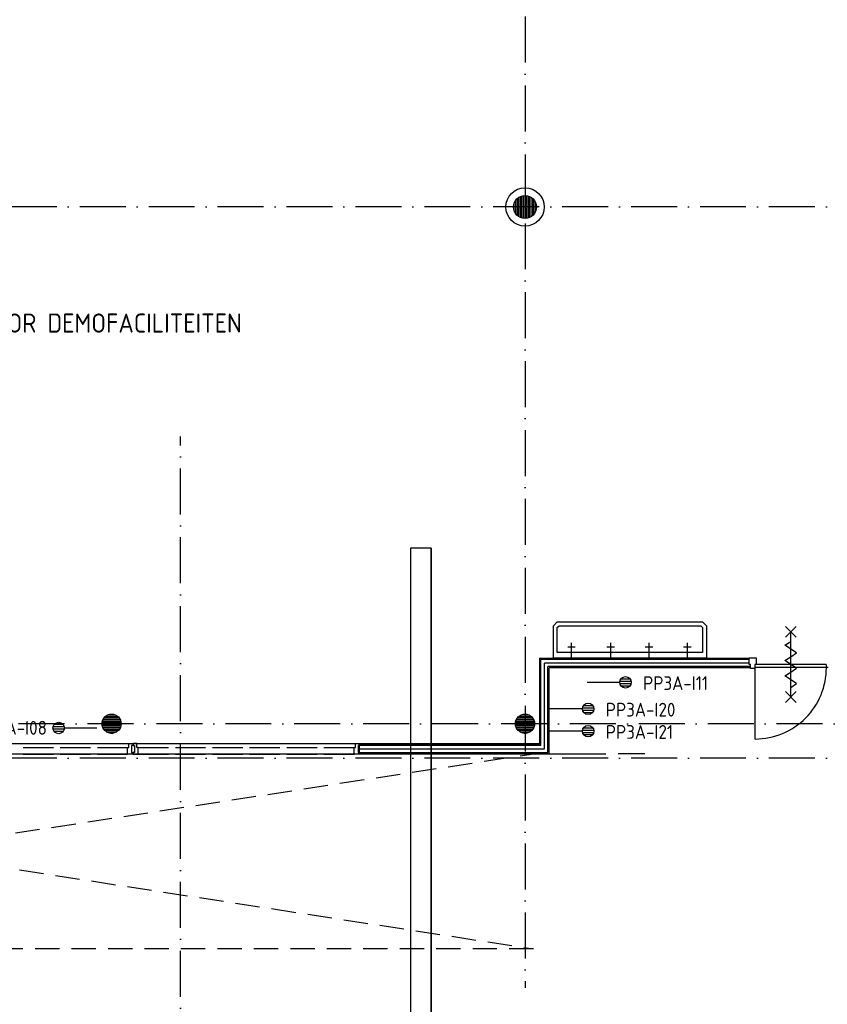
# Model space of a CAD drawing. Header units: millimetres. Extents: x 90707 to 450385, y -1262 to 949019.
# Tile 26 of 60: x 150446 to 160994, y 38393 to 51254. Entities that reach past the tile are written whole.
import ezdxf
from ezdxf.enums import TextEntityAlignment as Align

# ---------------------------------------------------------------- set-up
doc = ezdxf.new("R2010")
doc.units = ezdxf.units.MM
doc.header["$LTSCALE"] = 100
doc.linetypes.add('DASHDOT', pattern=[9, 6, -1.5, 0, -1.5])
doc.linetypes.add('HIDDEN2', pattern=[4.7625, 3.175, -1.5875])
doc.layers.get('0').update_dxf_attribs({"linetype": 'CONTINUOUS'})
for name, color, linetype in [('AL$7----_STRAMIEN', 1, 'DASHDOT'), ('AL$8----_HULPKOLOM', 2, 'CONTINUOUS'), ('AL$8----_HULPLIJNEN', 2, 'CONTINUOUS'), ('AL22----_BINNENWAND', 7, 'CONTINUOUS'), ('AL28----_KONSTRUKTIE', 3, 'CONTINUOUS'), ('AL32----_BINNENKOZ', 7, 'CONTINUOUS'), ('AL32----_DRAAIRICHTING', 1, 'CONTINUOUS'), ('AL65----_BEVEILIGING', 7, 'CONTINUOUS'), ('AL74----_INRSANITAIR', 7, 'CONTINUOUS'), ('ALL-----_REFLIJNEN', 8, 'CONTINUOUS'), ('ALXAA---_GEWBETON', 12, 'CONTINUOUS'), ('EB6441--_ATTRIB', 2, 'CONTINUOUS'), ('EL6441--_DATACOM', 3, 'CONTINUOUS'), ('KABELGOOT', 8, 'CONTINUOUS'), ('VOLGNUMMER', 7, 'CONTINUOUS')]:
    doc.layers.add(name, color=color, linetype=linetype)
doc.styles.add('1_8', font='ISO', dxfattribs={"height": 1.8})
doc.styles.add('2_0', font='iso', dxfattribs={"height": 200})
doc.styles.get("Standard").update_dxf_attribs({"font": 'iso.shx'})

# ---------------------------------------------------------------- blocks, each defined once
blk = doc.blocks.new('ES4X2')
for p, q in [((-0.45, 1.4), (-0.45, 2.6)), ((-0.15, 1.27), (-0.15, 2.73)), ((0.15, 1.27), (0.15, 2.73)), ((0.45, 1.4), (0.45, 2.6)), ((0, 1.25), (0, -3))]:
    blk.add_line(p, q)
blk.add_circle((0, 2), 0.75)
at = {"style": '1_8', "flags": 8}
for tag, p in [('NUMMER', (1.25, 3.5)), ('CODE', (-1.25, 3.5))]:
    blk.add_attdef(tag, text='', height=1.8, rotation=90, dxfattribs=at).set_placement(p, align=Align.MIDDLE_LEFT)
blk.add_attdef('M_CODE', text='', height=1.8, dxfattribs=at).set_placement((0, 0), align=Align.MIDDLE_CENTER)
blk = doc.blocks.new('EH100000')
at = {"linetype": 'ByBlock'}
for p, q in [((1, 0.5), (0, 0.5)), ((1, 0.5, 1), (0, 0.5, 1)), ((0, -0.5, 1), (1, -0.5, 1)), ((1, -0.5), (0, -0.5))]:
    blk.add_line(p, q, dxfattribs=at)
at = {"linetype": 'ByBlock', "invisible_edges": 15}
for points in [[(1, -0.5), (0, -0.5), (0, 0.5), (1, 0.5)], [(0, 0.5), (1, 0.5), (1, 0.5, 1), (0, 0.5, 1)], [(0, -0.5, 1), (1, -0.5, 1), (1, -0.5), (0, -0.5)]]:
    blk.add_3dface(points, dxfattribs=at)
at = {"linetype": 'ByBlock', "style": '2_0', "flags": 8}
blk.add_attdef('FUNCTIE', text='', height=0.5, dxfattribs=at).set_placement((0.5, 0), align=Align.MIDDLE)
at = {"linetype": 'ByBlock', "flags": 9}
blk.add_attdef('SCHOT', text='', height=0.5, dxfattribs=at).set_placement((0.5, 0), align=Align.MIDDLE)
blk = doc.blocks.new('EH100005')
blk.add_lwpolyline([(-1, -0.5), (0, -0.5), (0, 0.5), (-1, 0.5)])
at = {"style": '2_0', "flags": 9}
blk.add_attdef('HULPSTUK', text='', height=0.5, dxfattribs=at).set_placement((0, 0), align=Align.MIDDLE)
blk = doc.blocks.new('A$Cca306792')
at = {"layer": 'AL$7----_STRAMIEN', "color": 1}
for points in [[(65928, 78659), (65928, 39870)], [(146222, 50070), (3931, 50070)], [(135522, 43320), (3452, 43320)], [(146222, 42870), (2867, 42870)]]:
    blk.add_lwpolyline(points, dxfattribs=at)
at = {"layer": 'AL$7----_STRAMIEN'}
blk.add_lwpolyline([(61428, 5550), (61428, 47073)], dxfattribs=at)
at = {"layer": 'AL$8----_HULPKOLOM', "color": 8}
blk.add_circle((65928, 50070), 250, dxfattribs=at)
at = {"layer": 'AL$8----_HULPLIJNEN', "color": 8}
for p, q in [((28917, 43060), (66118, 43060)), ((48945, 42928), (66983, 42928)), ((67491, 42928), (67144, 42928))]:
    blk.add_line(p, q, dxfattribs=at)
at = {"layer": 'AL22----_BINNENWAND', "color": 8}
for p, q in [((66118, 44175), (66118, 43053)), ((66118, 44175), (68851, 44175)), ((66243, 42928), (66243, 44050)), ((68870, 44050), (66243, 44050)), ((66118, 43053), (63763, 43053)), ((63763, 43053), (63763, 42928)), ((63763, 42928), (64348, 42928))]:
    blk.add_line(p, q, dxfattribs=at)
at = {"layer": 'AL22----_BINNENWAND', "color": 8, "linetype": 'Continuous'}
for p, q in [((66133, 43038), (66133, 44160)), ((68851, 44160), (66133, 44160)), ((66228, 42943), (66228, 44065)), ((68870, 44065), (66228, 44065)), ((63763, 43038), (66133, 43038)), ((63763, 42943), (66228, 42943))]:
    blk.add_line(p, q, dxfattribs=at)
at = {"layer": 'AL28----_KONSTRUKTIE', "color": 8}
for centre, radius in [((65928, 50070), 150), ((60528, 43320), 125), ((65928, 43320), 125), ((65928, 43320), 125)]:
    blk.add_circle(centre, radius, dxfattribs=at)
at = {"layer": 'AL32----_BINNENKOZ', "color": 8}
for p, q in [((68855, 44094), (68855, 44182)), ((68855, 44182), (68945, 44182)), ((68945, 44182), (68945, 44094)), ((68872, 44094), (68855, 44094)), ((68872, 44043), (68872, 44094)), ((68928, 44043), (68872, 44043)), ((68928, 44043), (68872, 44043)), ((68945, 44094), (68928, 44094)), ((68928, 44094), (68928, 44043)), ((69863, 44094), (68933, 44094)), ((69863, 44054), (68933, 44054)), ((69863, 44094), (69863, 44054)), ((69888, 44054), (69863, 44054)), ((59355, 43060), (59784, 43060)), ((59372, 43009), (59767, 43009)), ((59840, 43060), (60269, 43060)), ((59857, 43009), (60252, 43009)), ((60325, 43060), (60754, 43060)), ((60342, 43009), (60737, 43009)), ((60737, 42921), (60737, 43009)), ((60737, 43009), (60754, 43009)), ((60754, 43009), (60754, 43060)), ((60754, 43060), (60804, 43060)), ((60804, 43035), (60788, 43035)), ((60788, 43035), (60788, 42943)), ((60804, 43060), (60804, 43035)), ((60809, 43060), (60809, 43035)), ((60859, 43060), (60809, 43060)), ((60809, 43035), (60825, 43035)), ((60825, 43035), (60825, 42943)), ((60859, 43060), (61288, 43060)), ((60859, 43009), (60859, 43060)), ((60876, 43009), (60859, 43009)), ((60876, 43009), (61271, 43009)), ((60876, 42921), (60876, 43009)), ((61344, 43060), (61773, 43060)), ((61361, 43009), (61756, 43009)), ((61829, 43060), (62258, 43060)), ((61846, 43009), (62241, 43009)), ((62314, 43060), (62743, 43060)), ((62331, 43009), (62726, 43009)), ((62799, 43060), (63228, 43060)), ((62816, 43009), (63211, 43009)), ((63284, 43060), (63713, 43060)), ((63301, 43009), (63696, 43009)), ((63696, 42921), (63696, 43009)), ((63696, 43009), (63713, 43009)), ((63713, 43009), (63713, 43060)), ((63713, 43060), (63763, 43060)), ((63763, 43035), (63747, 43035)), ((63747, 43035), (63747, 42943)), ((63763, 43060), (63763, 43035)), ((59372, 42921), (59767, 42921)), ((59857, 42921), (60252, 42921)), ((60342, 42921), (60737, 42921)), ((60804, 42921), (60737, 42921)), ((60788, 42943), (60804, 42943)), ((60804, 42943), (60804, 42921)), ((60825, 42943), (60809, 42943)), ((60809, 42943), (60809, 42921)), ((60809, 42921), (60876, 42921)), ((60876, 42921), (61271, 42921)), ((61361, 42921), (61756, 42921)), ((61846, 42921), (62241, 42921)), ((62331, 42921), (62726, 42921)), ((62816, 42921), (63211, 42921)), ((63301, 42921), (63696, 42921)), ((63763, 42921), (63696, 42921)), ((63747, 42943), (63763, 42943)), ((63763, 42943), (63763, 42921))]:
    blk.add_line(p, q, dxfattribs=at)
at = {"layer": 'AL32----_BINNENKOZ', "color": 8, "linetype": 'HIDDEN2'}
for p, q in [((49388, 42928), (66038, 42928)), ((49388, 40379), (66038, 42928)), ((49438, 42928), (66038, 40379)), ((66038, 40379), (49388, 40379))]:
    blk.add_line(p, q, dxfattribs=at)
at = {"layer": 'AL32----_DRAAIRICHTING', "color": 8}
blk.add_line((68933, 43120), (68933, 44054), dxfattribs=at)
blk.add_arc((68933, 44051), 931, 270.0361, 0.2098, dxfattribs=at)
at = {"layer": 'AL65----_BEVEILIGING', "color": 8, "linetype": 'Continuous'}
for points in [[(69468, 44449), (69328, 44589)], [(69328, 44449), (69468, 44589)], [(69398, 43669), (69398, 44519)], [(69398, 44194), (69473, 44244), (69323, 44344), (69398, 44394)], [(69398, 43994), (69473, 44044), (69323, 44144), (69398, 44194)], [(69398, 43794), (69473, 43844), (69323, 43944), (69398, 43994)], [(69468, 43599), (69328, 43739)], [(69328, 43599), (69468, 43739)]]:
    blk.add_lwpolyline(points, dxfattribs=at)
at = {"layer": 'AL74----_INRSANITAIR', "color": 8, "linetype": 'Continuous'}
for p, q in [((66298, 44600), (66348, 44650)), ((66348, 44650), (68248, 44650)), ((68248, 44650), (68298, 44600)), ((66298, 44475), (66298, 44600)), ((66348, 44575), (66373, 44600)), ((66348, 44475), (66348, 44575)), ((66373, 44600), (68223, 44600)), ((68223, 44600), (68248, 44575)), ((68248, 44575), (68248, 44475)), ((68298, 44600), (68298, 44475)), ((66298, 44175), (66298, 44475)), ((66348, 44250), (66348, 44475)), ((68248, 44475), (68248, 44250)), ((68298, 44475), (68298, 44175)), ((68248, 44250), (66348, 44250)), ((68298, 44175), (66298, 44175))]:
    blk.add_line(p, q, dxfattribs=at)
for points in [[(66535, 44175), (66535, 44375)], [(67048, 44175), (67048, 44375)], [(67548, 44175), (67548, 44375)], [(68048, 44175), (68048, 44375)], [(66485, 44325), (66585, 44325)], [(66998, 44325), (67098, 44325)], [(67498, 44325), (67598, 44325)], [(67998, 44325), (68098, 44325)]]:
    blk.add_lwpolyline(points, dxfattribs=at)
at = {"layer": 'ALL-----_REFLIJNEN', "color": 8, "linetype": 'Continuous'}
for p, q in [((66181, 42990), (66181, 44112)), ((68851, 44112), (66181, 44112)), ((63763, 42990), (66181, 42990))]:
    blk.add_line(p, q, dxfattribs=at)
at = {"layer": 'ALXAA---_GEWBETON', "color": 8}
for p, q in [((65828, 49958), (65828, 50181)), ((65848, 49943), (65848, 50196)), ((65868, 49932), (65868, 50207)), ((65888, 49925), (65888, 50214)), ((65908, 49921), (65908, 50218)), ((65928, 49920), (65928, 50220)), ((65948, 49921), (65948, 50218)), ((65968, 49925), (65968, 50214)), ((65988, 49932), (65988, 50207)), ((66008, 49943), (66008, 50196)), ((66028, 49958), (66028, 50181)), ((65788, 50016), (65788, 50123)), ((65808, 49980), (65808, 50160)), ((66048, 49980), (66048, 50160)), ((66068, 50016), (66068, 50123)), ((60409, 43355), (60648, 43355)), ((60416, 43375), (60640, 43375)), ((60429, 43395), (60628, 43395)), ((60448, 43415), (60609, 43415)), ((60481, 43435), (60576, 43435)), ((65809, 43355), (66048, 43355)), ((65809, 43355), (66048, 43355)), ((65816, 43375), (66040, 43375)), ((65816, 43375), (66040, 43375)), ((65829, 43395), (66028, 43395)), ((65829, 43395), (66028, 43395)), ((65848, 43415), (66009, 43415)), ((65848, 43415), (66009, 43415)), ((65881, 43435), (65976, 43435)), ((65881, 43435), (65976, 43435)), ((60403, 43315), (60653, 43315)), ((60404, 43335), (60652, 43335)), ((60406, 43295), (60651, 43295)), ((60411, 43275), (60645, 43275)), ((60421, 43255), (60636, 43255)), ((60436, 43235), (60621, 43235)), ((60459, 43215), (60597, 43215)), ((65803, 43315), (66053, 43315)), ((65803, 43315), (66053, 43315)), ((65804, 43335), (66052, 43335)), ((65804, 43335), (66052, 43335)), ((65806, 43295), (66051, 43295)), ((65806, 43295), (66051, 43295)), ((65811, 43275), (66045, 43275)), ((65811, 43275), (66045, 43275)), ((65821, 43255), (66036, 43255)), ((65821, 43255), (66036, 43255)), ((65836, 43235), (66021, 43235)), ((65836, 43235), (66021, 43235)), ((65859, 43215), (65997, 43215)), ((65859, 43215), (65997, 43215)), ((60515, 43195), (60542, 43195)), ((65915, 43195), (65942, 43195)), ((65915, 43195), (65942, 43195))]:
    blk.add_line(p, q, dxfattribs=at)
at = {"layer": 'KABELGOOT', "yscale": 270, "zscale": 60, "rotation": 90}
for name, p, xscale in [('EH100000', (64569, 37891), 7723.999999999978), ('EH100005', (64569, 45615), 60)]:
    blk.add_blockref(name, p, dxfattribs=dict(at, xscale=xscale))
at = {"layer": 'VOLGNUMMER', "color": 252, "linetype": 'ByBlock'}
blk.add_text('RUIMTE VOOR DEMOFACILITEITEN', height=250, dxfattribs=at).set_placement((57620, 48428))
for tag, p in [('0.28', (16187, 74214)), ('0.16', (78893, 73105)), ('0.17', (62961, 72994)), ('0.29', (35887, 72529)), ('0.18', (53124, 64542)), ('0.701', (85482, 63517)), ('0.32', (36092, 63166)), ('0.30', (29366, 63128)), ('0.12', (90689, 63024)), ('0.29A', (33165, 62745)), ('0.30', (38191, 61494)), ('0.27', (17657, 61363)), ('0.19', (61479, 61433)), ('0.14', (89762, 60088)), ('0.33', (45869, 59450)), ('0.15', (73454, 57402)), ('0.25', (28058, 57013)), ('0.801', (112714, 57073)), ('0.18A', (61029, 56759)), ('0.26A', (36299, 54851)), ('0.20', (60895, 53506)), ('0.800', (90980, 50804)), ('0.25A', (73288, 48435)), ('0.300', (94483, 48257)), ('0.21', (58702, 48178)), ('0.24', (35041, 47783)), ('0.102', (87631, 47613)), ('0.203', (95795, 46197)), ('0.26', (18559, 46119)), ('0.802', (68387, 42721)), ('0.204', (95497, 42149)), ('0.07B', (66790, 38909)), ('0.702', (95327, 36513))]:
    blk.add_attdef(tag, text='', height=250, dxfattribs=at).set_placement(p, align=Align.MIDDLE_CENTER)
at = {"layer": 'VOLGNUMMER', "color": 8, "linetype": 'ByBlock'}
blk.add_attdef('0.600', text='', height=250, dxfattribs=at).set_placement((96800, 48300), align=Align.MIDDLE_CENTER)

msp = doc.modelspace()

# ---------------------------------------------------------------- block references
at = {"layer": 'EL6441--_DATACOM'}
msp.add_blockref('A$Cca306792', (91118, -1262), dxfattribs=at)
ref = msp.add_blockref('ES4X2', (158158, 42598), dxfattribs=dict(at, xscale=100, yscale=100, zscale=100, rotation=270))
ref.add_attrib('CODE', 'PP3A-I11', dxfattribs={"layer": 'EB6441--_ATTRIB', "color": 1, "height": 180, "style": '1_8', "flags": 8}).set_placement((158588, 42588), align=Align.MIDDLE_LEFT)
ref = msp.add_blockref('ES4X2', (157671, 42251), dxfattribs=dict(at, xscale=100, yscale=100, zscale=100, rotation=270))
ref.add_attrib('CODE', 'PP3A-I20', dxfattribs={"layer": 'EB6441--_ATTRIB', "color": 1, "height": 180, "style": '1_8', "flags": 8}).set_placement((158101, 42241), align=Align.MIDDLE_LEFT)
ref = msp.add_blockref('ES4X2', (151155, 42002), dxfattribs=dict(at, xscale=100, yscale=100, zscale=100, rotation=90))
ref.add_attrib('CODE', 'PP3A-I08', dxfattribs={"layer": 'EB6441--_ATTRIB', "color": 1, "height": 180, "style": '1_8', "flags": 8}).set_placement((149881, 42004), align=Align.MIDDLE_LEFT)
ref = msp.add_blockref('ES4X2', (157671, 41960), dxfattribs=dict(at, xscale=100, yscale=100, zscale=100, rotation=270))
ref.add_attrib('CODE', 'PP3A-I21', dxfattribs={"layer": 'EB6441--_ATTRIB', "color": 1, "height": 180, "style": '1_8', "flags": 8}).set_placement((158101, 41950), align=Align.MIDDLE_LEFT)

doc.saveas('drawing.dxf')
